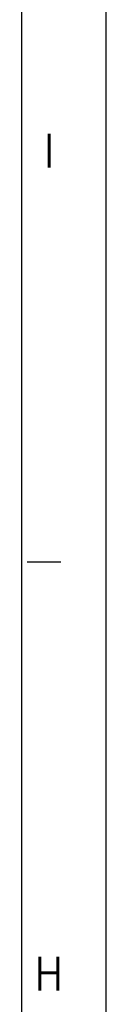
# Model space of a CAD drawing. Header units: millimetres. Extents: x -235 to 4016, y -109 to 485.
# Tile 22 of 44: x 600 to 605, y 258 to 316. Entities that reach past the tile are written whole.
import ezdxf

# ---------------------------------------------------------------- set-up
doc = ezdxf.new("R2010")
doc.units = ezdxf.units.MM
doc.layers.add('1', color=7, linetype='Continuous')
doc.styles.add('CONVERTER_11', font='txt.shx', dxfattribs={"width": 0.9})

# ---------------------------------------------------------------- blocks, each defined once
blk = doc.blocks.new('Marco_a1', base_point=(184.814, 187.78))
at = {"layer": '1', "color": 2, "linetype": 'Continuous'}
for p, q in [((604.814, -109.22), (604.814, 484.78)), ((602.127, 284.313), (600.127, 284.313))]:
    blk.add_line(p, q, dxfattribs=at)
at = {"layer": '1', "color": 7, "linetype": 'Continuous'}
blk.add_line((599.814, -104.22), (599.814, 479.78), dxfattribs=at)
at = {"layer": '1', "color": 2, "char_height": 2, "attachment_point": 4, "line_spacing_factor": 1.20048, "style": 'CONVERTER_11'}
for s, insert in [('I', (601.127, 308.646)), ('H', (600.569, 259.98))]:
    blk.add_mtext(s, dxfattribs=dict(at, insert=insert))
blk = doc.blocks.new('Top', base_point=(184.814, 187.78))
blk.add_blockref('Marco_a1', (184.814, 187.78))
blk = doc.blocks.new('_dummy_frame__64', base_point=(-235.186, -174.573))
blk.add_blockref('Top', (184.814, 187.78))
blk = doc.blocks.new('_dummy_frame__65', base_point=(-346.5, -309.513))
at = {"layer": '1'}
blk.add_blockref('_dummy_frame__64', (-235.186, -174.573), dxfattribs=at)

msp = doc.modelspace()

# ---------------------------------------------------------------- block references
at = {"layer": '1'}
msp.add_blockref('_dummy_frame__65', (-346.5, -309.513), dxfattribs=at)

doc.saveas('drawing.dxf')
